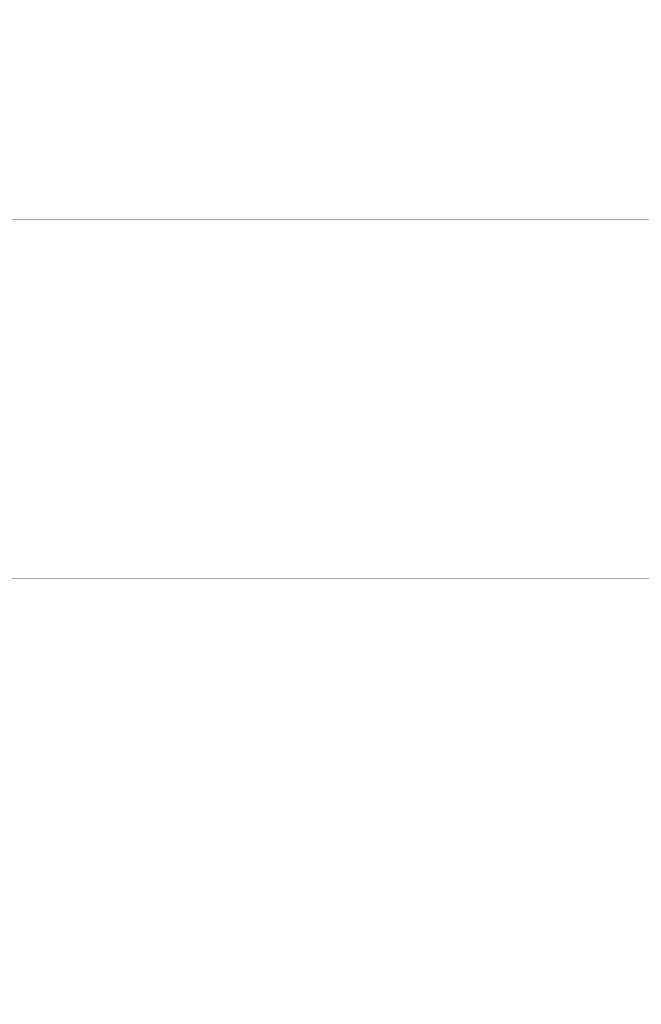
# Model space of a CAD drawing. Header units: feet. Extents: x 850675 to 1077306, y 463961 to 606658.
# Tile 63 of 77: x 936394 to 943416, y 572645 to 583767. Entities that reach past the tile are written whole.
import ezdxf

# ---------------------------------------------------------------- set-up
doc = ezdxf.new("R2010")
doc.units = ezdxf.units.FT
doc.header["$MEASUREMENT"] = 0
doc.linetypes.add('DASHED', pattern=[0.75, 0.5, -0.25])
doc.layers.add('MATCHLINE', color=7, linetype='DASHED')
doc.layers.add('MrSID', color=251, linetype='Continuous', transparency=0.2)
picture_1 = doc.add_image_def('image10.sid', size_in_pixel=(6310, 6968))
picture_2 = doc.add_image_def('image11.jpg', size_in_pixel=(1570, 944))

msp = doc.modelspace()

# ---------------------------------------------------------------- linework, layer by layer
at = {"layer": 'MATCHLINE', "color": 1, "const_width": 1, "flags": 128}
for points in [[(963828.314, 581506.6865), (899094.3378, 581506.6865)], [(963828.314, 577450.8764), (899094.3378, 577450.8764)], [(963828.314, 573395.0662), (899094.3378, 573395.0662)]]:
    msp.add_lwpolyline(points, dxfattribs=at)

# ---------------------------------------------------------------- pictures from other files: only their frames are drawn
at = {"layer": 'MrSID'}
image = msp.add_image(picture_2, insert=(851552.7296, 463961.3689), size_in_units=(225757.9943, 135742.3864), rotation=0.370518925, dxfattribs=at)
image.dxf.flags = 7
image = msp.add_image(picture_1, insert=(923173.4221, 561079.8586), size_in_units=(20702.0997, 22860.8924), dxfattribs=at)
image.dxf.flags = 7

doc.saveas('drawing.dxf')
